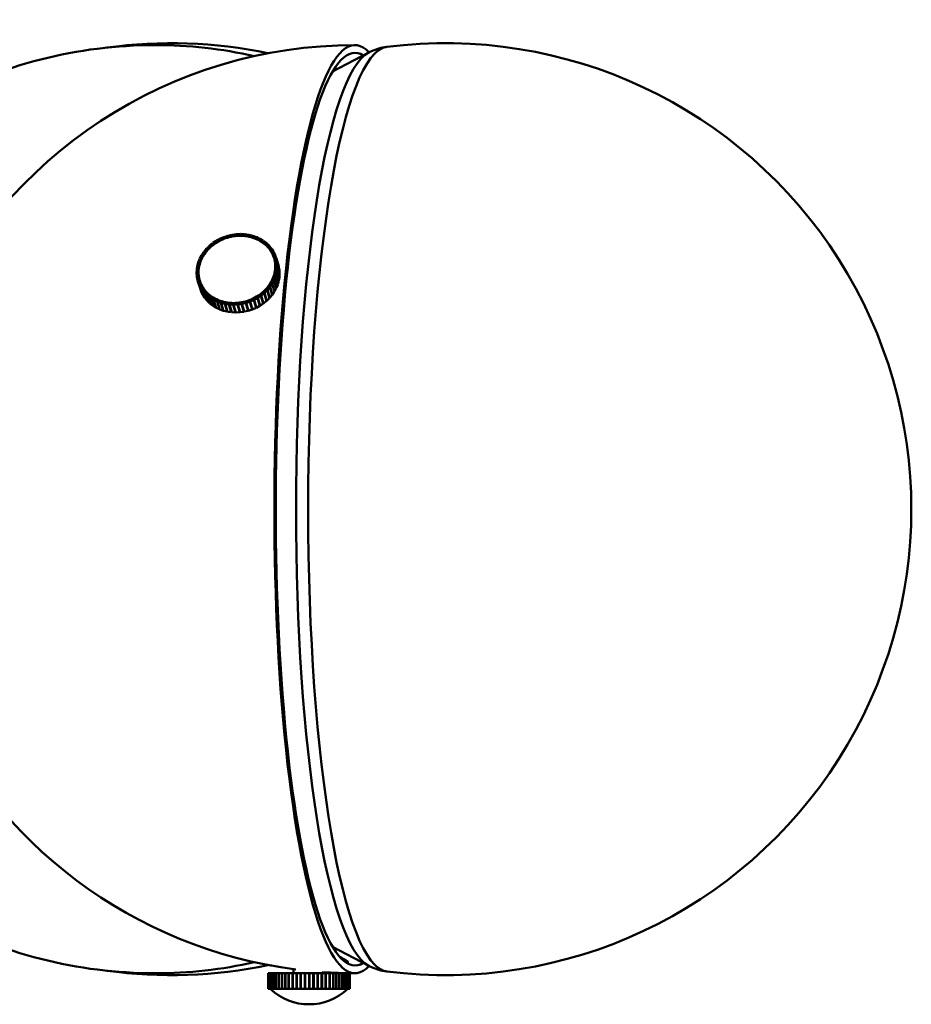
# Model space of a CAD drawing. Header units: millimetres. Extents: x 368 to 2623, y 481 to 1710.
# Tile 16 of 23: x 2508 to 2623, y 1044 to 1171. Entities that reach past the tile are written whole.
import ezdxf

# ---------------------------------------------------------------- set-up
doc = ezdxf.new("R2010")
doc.units = ezdxf.units.MM
doc.header["$LTSCALE"] = 11
doc.layers.add('Widoczne (ISO)', color=7, linetype='Continuous', lineweight=50)
doc.layers.add('Widoczne wąskie (ISO)', color=7, linetype='Continuous', lineweight=50)

msp = doc.modelspace()

# ---------------------------------------------------------------- linework, layer by layer
at = {"layer": 'Widoczne (ISO)'}
for p, q in [((2548.77, 1163.9), (2553.36, 1166.33)), ((2533.8, 1142.14), (2534.23, 1142.38)), ((2534.35, 1142.2), (2534.23, 1142.38)), ((2534.28, 1142.4), (2534.74, 1142.6)), ((2534.37, 1142.21), (2534.28, 1142.4)), ((2534.33, 1142.22), (2534.28, 1142.4)), ((2534.37, 1142.21), (2534.6, 1142.31)), ((2534.37, 1142.2), (2534.37, 1142.21)), ((2534.6, 1142.31), (2534.83, 1142.4)), ((2534.83, 1142.4), (2534.74, 1142.6)), ((2534.79, 1142.61), (2535.26, 1142.77)), ((2534.85, 1142.41), (2534.79, 1142.61)), ((2534.85, 1142.4), (2534.79, 1142.61)), ((2534.83, 1142.4), (2534.83, 1142.4)), ((2534.85, 1142.41), (2535.09, 1142.49)), ((2534.85, 1142.41), (2534.85, 1142.41)), ((2535.09, 1142.49), (2535.33, 1142.57)), ((2535.33, 1142.57), (2535.26, 1142.77)), ((2535.31, 1142.78), (2535.8, 1142.89)), ((2535.35, 1142.57), (2535.31, 1142.78)), ((2535.33, 1142.57), (2535.33, 1142.56)), ((2535.35, 1142.57), (2535.6, 1142.63)), ((2535.35, 1142.57), (2535.35, 1142.57)), ((2535.6, 1142.63), (2535.84, 1142.68)), ((2535.8, 1142.89), (2535.86, 1142.68)), ((2535.84, 1142.68), (2535.8, 1142.89)), ((2535.84, 1142.68), (2535.84, 1142.68)), ((2535.85, 1142.9), (2536.34, 1142.97)), ((2535.86, 1142.69), (2535.85, 1142.9)), ((2535.86, 1142.69), (2536.11, 1142.72)), ((2535.86, 1142.68), (2535.86, 1142.69)), ((2536.11, 1142.72), (2536.36, 1142.76)), ((2536.34, 1142.97), (2536.38, 1142.83)), ((2536.36, 1142.76), (2536.34, 1142.97)), ((2536.36, 1142.76), (2536.36, 1142.75)), ((2536.38, 1142.76), (2536.39, 1142.97)), ((2536.38, 1142.76), (2536.63, 1142.77)), ((2536.38, 1142.75), (2536.38, 1142.76)), ((2536.39, 1142.97), (2536.88, 1143)), ((2536.63, 1142.77), (2536.87, 1142.78)), ((2536.87, 1142.78), (2536.88, 1143)), ((2536.87, 1142.78), (2536.87, 1142.77)), ((2536.88, 1143), (2536.91, 1142.89)), ((2536.9, 1142.78), (2536.93, 1143)), ((2536.9, 1142.78), (2537.14, 1142.77)), ((2536.9, 1142.77), (2536.9, 1142.78)), ((2536.93, 1143), (2537.42, 1142.97)), ((2537.14, 1142.77), (2537.39, 1142.76)), ((2537.39, 1142.76), (2537.42, 1142.97)), ((2537.39, 1142.76), (2537.39, 1142.75)), ((2537.41, 1142.75), (2537.47, 1142.97)), ((2537.41, 1142.75), (2537.65, 1142.72)), ((2537.41, 1142.75), (2537.41, 1142.75)), ((2537.42, 1142.97), (2537.45, 1142.89)), ((2537.47, 1142.97), (2537.95, 1142.9)), ((2537.65, 1142.72), (2537.89, 1142.69)), ((2537.89, 1142.69), (2537.95, 1142.9)), ((2537.89, 1142.69), (2537.89, 1142.68)), ((2537.91, 1142.68), (2538, 1142.89)), ((2537.91, 1142.68), (2538.14, 1142.63)), ((2537.91, 1142.68), (2537.91, 1142.68)), ((2537.95, 1142.9), (2537.97, 1142.83)), ((2538, 1142.89), (2538.46, 1142.78)), ((2538.14, 1142.63), (2538.38, 1142.57)), ((2538.38, 1142.57), (2538.46, 1142.78)), ((2538.38, 1142.57), (2538.38, 1142.56)), ((2538.4, 1142.56), (2538.51, 1142.77)), ((2538.4, 1142.56), (2538.62, 1142.49)), ((2538.4, 1142.56), (2538.4, 1142.56)), ((2538.46, 1142.78), (2538.48, 1142.72)), ((2538.51, 1142.77), (2538.95, 1142.61)), ((2538.62, 1142.49), (2538.84, 1142.41)), ((2538.84, 1142.41), (2538.95, 1142.61)), ((2538.84, 1142.41), (2538.84, 1142.4)), ((2538.86, 1142.4), (2538.99, 1142.59)), ((2538.86, 1142.4), (2539.07, 1142.3)), ((2538.86, 1142.39), (2538.86, 1142.4)), ((2538.95, 1142.61), (2538.97, 1142.55)), ((2538.99, 1142.59), (2539.41, 1142.39)), ((2539.07, 1142.3), (2539.28, 1142.2)), ((2539.28, 1142.2), (2539.41, 1142.39)), ((2539.3, 1142.19), (2539.45, 1142.37)), ((2539.41, 1142.39), (2539.43, 1142.34)), ((2539.45, 1142.37), (2539.84, 1142.14)), ((2532.21, 1140.74), (2532.51, 1141.11)), ((2532.71, 1140.99), (2532.51, 1141.11)), ((2532.55, 1141.14), (2532.89, 1141.48)), ((2532.72, 1141.01), (2532.55, 1141.14)), ((2532.57, 1141.07), (2532.55, 1141.14)), ((2532.55, 1140.81), (2532.71, 1140.99)), ((2532.71, 1140.99), (2532.71, 1140.98)), ((2532.72, 1141.01), (2532.9, 1141.17)), ((2532.72, 1141), (2532.72, 1141.01)), ((2533.07, 1141.34), (2532.89, 1141.48)), ((2532.9, 1141.17), (2533.07, 1141.34)), ((2532.93, 1141.51), (2533.31, 1141.82)), ((2533.08, 1141.36), (2532.93, 1141.51)), ((2532.95, 1141.43), (2532.93, 1141.51)), ((2533.07, 1141.34), (2533.07, 1141.34)), ((2533.08, 1141.36), (2533.27, 1141.51)), ((2533.09, 1141.35), (2533.08, 1141.36)), ((2533.27, 1141.51), (2533.46, 1141.66)), ((2533.46, 1141.66), (2533.31, 1141.82)), ((2533.34, 1141.85), (2533.76, 1142.12)), ((2533.48, 1141.68), (2533.34, 1141.85)), ((2533.37, 1141.75), (2533.34, 1141.85)), ((2533.46, 1141.66), (2533.47, 1141.66)), ((2533.48, 1141.68), (2533.69, 1141.81)), ((2533.48, 1141.67), (2533.48, 1141.68)), ((2533.69, 1141.81), (2533.89, 1141.95)), ((2533.89, 1141.95), (2533.76, 1142.12)), ((2533.91, 1141.96), (2533.8, 1142.14)), ((2533.83, 1142.02), (2533.8, 1142.14)), ((2533.89, 1141.95), (2533.89, 1141.94)), ((2533.91, 1141.96), (2534.13, 1142.08)), ((2533.92, 1141.96), (2533.91, 1141.96)), ((2534.13, 1142.08), (2534.35, 1142.2)), ((2534.35, 1142.2), (2534.35, 1142.19)), ((2539.28, 1142.2), (2539.28, 1142.19)), ((2539.3, 1142.19), (2539.49, 1142.07)), ((2539.3, 1142.18), (2539.3, 1142.19)), ((2539.49, 1142.07), (2539.69, 1141.96)), ((2539.69, 1141.96), (2539.84, 1142.14)), ((2539.69, 1141.96), (2539.69, 1141.95)), ((2539.71, 1141.94), (2539.88, 1142.11)), ((2539.71, 1141.94), (2539.88, 1141.81)), ((2539.71, 1141.93), (2539.71, 1141.94)), ((2539.84, 1142.14), (2539.86, 1142.09)), ((2539.88, 1142.11), (2540.23, 1141.84)), ((2539.88, 1141.81), (2540.06, 1141.67)), ((2540.06, 1141.67), (2540.23, 1141.84)), ((2540.06, 1141.67), (2540.07, 1141.66)), ((2540.08, 1141.66), (2540.27, 1141.81)), ((2540.08, 1141.66), (2540.24, 1141.5)), ((2540.08, 1141.65), (2540.08, 1141.66)), ((2540.23, 1141.84), (2540.25, 1141.79)), ((2540.24, 1141.5), (2540.4, 1141.35)), ((2540.27, 1141.81), (2540.59, 1141.5)), ((2540.4, 1141.35), (2540.59, 1141.5)), ((2540.4, 1141.35), (2540.4, 1141.34)), ((2540.41, 1141.33), (2540.61, 1141.47)), ((2540.41, 1141.33), (2540.55, 1141.17)), ((2540.41, 1141.32), (2540.41, 1141.33)), ((2540.55, 1141.17), (2540.69, 1141)), ((2540.59, 1141.5), (2540.6, 1141.46)), ((2540.61, 1141.47), (2540.89, 1141.13)), ((2540.69, 1141), (2540.89, 1141.13)), ((2540.69, 1141), (2540.69, 1140.98)), ((2540.7, 1140.98), (2540.92, 1141.1)), ((2540.7, 1140.98), (2540.81, 1140.8)), ((2540.7, 1140.96), (2540.7, 1140.98)), ((2540.89, 1141.13), (2540.9, 1141.09)), ((2540.92, 1141.1), (2541.15, 1140.73)), ((2531.49, 1139.42), (2531.66, 1139.84)), ((2531.89, 1139.78), (2531.66, 1139.84)), ((2531.67, 1139.88), (2531.89, 1140.28)), ((2531.9, 1139.8), (2531.67, 1139.88)), ((2531.69, 1139.83), (2531.67, 1139.88)), ((2531.8, 1139.57), (2531.89, 1139.78)), ((2532.11, 1140.2), (2531.89, 1140.28)), ((2531.89, 1139.78), (2531.89, 1139.77)), ((2531.9, 1139.8), (2532.01, 1140)), ((2531.9, 1139.79), (2531.9, 1139.8)), ((2531.92, 1140.32), (2532.18, 1140.71)), ((2532.13, 1140.22), (2531.92, 1140.32)), ((2531.93, 1140.27), (2531.92, 1140.32)), ((2532.01, 1140), (2532.11, 1140.2)), ((2532.11, 1140.2), (2532.12, 1140.2)), ((2532.13, 1140.22), (2532.26, 1140.42)), ((2532.13, 1140.22), (2532.13, 1140.22)), ((2532.39, 1140.61), (2532.18, 1140.71)), ((2532.4, 1140.63), (2532.21, 1140.74)), ((2532.23, 1140.68), (2532.21, 1140.74)), ((2532.26, 1140.42), (2532.39, 1140.61)), ((2532.39, 1140.61), (2532.39, 1140.6)), ((2532.4, 1140.63), (2532.55, 1140.81)), ((2532.4, 1140.62), (2532.4, 1140.63)), ((2540.81, 1140.8), (2540.93, 1140.62)), ((2540.93, 1140.62), (2541.15, 1140.73)), ((2540.93, 1140.62), (2540.94, 1140.59)), ((2540.94, 1140.6), (2541.17, 1140.7)), ((2540.94, 1140.6), (2541.03, 1140.41)), ((2540.95, 1140.57), (2540.94, 1140.6)), ((2541.03, 1140.41), (2541.12, 1140.21)), ((2541.12, 1140.21), (2541.35, 1140.31)), ((2541.12, 1140.21), (2541.14, 1140.14)), ((2541.13, 1140.19), (2541.37, 1140.27)), ((2541.13, 1140.19), (2541.2, 1139.99)), ((2541.15, 1140.12), (2541.13, 1140.19)), ((2541.15, 1140.73), (2541.16, 1140.69)), ((2541.17, 1140.7), (2541.35, 1140.31)), ((2541.2, 1139.99), (2541.27, 1139.79)), ((2541.23, 1139.88), (2541.28, 1139.72)), ((2541.27, 1139.79), (2541.5, 1139.87)), ((2541.27, 1139.77), (2541.52, 1139.83)), ((2541.27, 1139.79), (2541.27, 1139.77)), ((2541.27, 1139.77), (2541.31, 1139.56)), ((2541.35, 1140.31), (2541.36, 1140.27)), ((2541.37, 1140.27), (2541.5, 1139.87)), ((2541.5, 1139.87), (2541.8, 1138.87)), ((2541.82, 1138.83), (2541.52, 1139.83)), ((2541.52, 1139.83), (2541.6, 1139.41)), ((2531.25, 1138), (2531.27, 1138.43)), ((2531.27, 1138.47), (2531.34, 1138.9)), ((2531.52, 1138.46), (2531.27, 1138.47)), ((2531.28, 1138.43), (2531.27, 1138.47)), ((2531.51, 1138.44), (2531.27, 1138.43)), ((2531.59, 1138.89), (2531.34, 1138.9)), ((2531.35, 1138.95), (2531.47, 1139.38)), ((2531.59, 1138.91), (2531.35, 1138.95)), ((2531.36, 1138.9), (2531.35, 1138.95)), ((2531.71, 1139.34), (2531.47, 1139.38)), ((2531.72, 1139.36), (2531.49, 1139.42)), ((2531.5, 1139.37), (2531.49, 1139.42)), ((2531.5, 1138.22), (2531.51, 1138.44)), ((2531.51, 1138.44), (2531.52, 1138.42)), ((2531.52, 1138.46), (2531.55, 1138.68)), ((2531.52, 1138.45), (2531.52, 1138.46)), ((2531.55, 1138.68), (2531.59, 1138.89)), ((2531.59, 1138.91), (2531.65, 1139.13)), ((2531.59, 1138.9), (2531.59, 1138.91)), ((2531.59, 1138.89), (2531.59, 1138.88)), ((2531.65, 1139.13), (2531.71, 1139.34)), ((2531.71, 1139.34), (2531.71, 1139.33)), ((2531.72, 1139.36), (2531.8, 1139.57)), ((2531.72, 1139.35), (2531.72, 1139.36)), ((2541.31, 1139.56), (2541.36, 1139.35)), ((2541.37, 1138.43), (2541.34, 1138.21)), ((2541.36, 1139.35), (2541.6, 1139.41)), ((2541.36, 1139.33), (2541.61, 1139.36)), ((2541.36, 1139.35), (2541.36, 1139.33)), ((2541.36, 1139.33), (2541.38, 1139.12)), ((2541.37, 1138.43), (2541.62, 1138.42)), ((2541.38, 1139.12), (2541.39, 1138.9)), ((2541.39, 1138.88), (2541.38, 1138.67)), ((2541.38, 1138.67), (2541.38, 1138.45)), ((2541.38, 1138.45), (2541.62, 1138.46)), ((2541.38, 1138.45), (2541.38, 1138.43)), ((2541.39, 1138.9), (2541.64, 1138.94)), ((2541.39, 1138.9), (2541.4, 1138.88)), ((2541.39, 1138.88), (2541.64, 1138.89)), ((2541.62, 1138.42), (2541.55, 1137.99)), ((2541.6, 1139.41), (2541.9, 1138.41)), ((2541.91, 1138.36), (2541.61, 1139.36)), ((2541.61, 1139.36), (2541.64, 1138.94)), ((2541.64, 1138.89), (2541.62, 1138.46)), ((2541.62, 1138.46), (2541.92, 1137.46)), ((2541.92, 1137.42), (2541.62, 1138.42)), ((2541.64, 1138.94), (2541.94, 1137.94)), ((2541.94, 1137.89), (2541.64, 1138.89)), ((2541.8, 1138.87), (2541.8, 1138.87)), ((2541.9, 1138.41), (2541.82, 1138.83)), ((2541.89, 1138.41), (2541.9, 1138.41)), ((2531.5, 1138.01), (2531.25, 1138)), ((2531.26, 1137.95), (2531.25, 1138)), ((2531.5, 1137.99), (2531.25, 1137.95)), ((2531.28, 1137.53), (2531.25, 1137.95)), ((2531.53, 1137.56), (2531.28, 1137.53)), ((2531.3, 1137.48), (2531.28, 1137.53)), ((2531.53, 1137.54), (2531.29, 1137.48)), ((2531.37, 1137.06), (2531.29, 1137.48)), ((2531.5, 1138.01), (2531.5, 1138.22)), ((2531.5, 1137.99), (2531.5, 1138.01)), ((2531.5, 1137.99), (2531.5, 1137.96)), ((2531.51, 1137.77), (2531.5, 1137.99)), ((2531.53, 1137.56), (2531.51, 1137.77)), ((2531.54, 1137.52), (2531.53, 1137.56)), ((2531.53, 1137.54), (2531.54, 1137.5)), ((2531.57, 1137.33), (2531.53, 1137.54)), ((2531.62, 1137.12), (2531.57, 1137.33)), ((2541.09, 1137.32), (2541, 1137.11)), ((2541.17, 1137.53), (2541.09, 1137.32)), ((2541.17, 1137.53), (2541.4, 1137.47)), ((2541.24, 1137.76), (2541.18, 1137.55)), ((2541.18, 1137.55), (2541.19, 1137.52)), ((2541.18, 1137.55), (2541.42, 1137.51)), ((2541.4, 1137.47), (2541.23, 1137.05)), ((2541.3, 1137.98), (2541.24, 1137.76)), ((2541.34, 1138.21), (2541.3, 1138)), ((2541.3, 1138), (2541.31, 1137.97)), ((2541.3, 1138), (2541.55, 1137.99)), ((2541.3, 1137.98), (2541.54, 1137.94)), ((2541.7, 1136.47), (2541.4, 1137.47)), ((2541.54, 1137.94), (2541.42, 1137.51)), ((2541.42, 1137.51), (2541.72, 1136.51)), ((2541.84, 1136.94), (2541.54, 1137.94)), ((2541.55, 1137.99), (2541.85, 1136.99)), ((2541.85, 1136.99), (2541.92, 1137.42)), ((2541.94, 1137.94), (2541.91, 1138.36)), ((2541.91, 1137.46), (2541.92, 1137.46)), ((2541.92, 1137.46), (2541.94, 1137.89)), ((2541.93, 1137.94), (2541.94, 1137.94)), ((2531.62, 1137.12), (2531.37, 1137.06)), ((2531.39, 1137.02), (2531.37, 1137.06)), ((2531.62, 1137.1), (2531.38, 1137.02)), ((2531.38, 1137.02), (2531.69, 1136.02)), ((2531.52, 1136.62), (2531.38, 1137.02)), ((2531.76, 1136.7), (2531.52, 1136.62)), ((2531.82, 1135.62), (2531.52, 1136.62)), ((2531.77, 1136.68), (2531.54, 1136.58)), ((2531.54, 1136.58), (2531.84, 1135.58)), ((2531.72, 1136.19), (2531.54, 1136.58)), ((2531.63, 1137.08), (2531.62, 1137.12)), ((2531.69, 1136.9), (2531.62, 1137.1)), ((2531.66, 1137), (2531.67, 1136.95)), ((2531.76, 1136.7), (2531.69, 1136.9)), ((2531.69, 1136.02), (2531.82, 1135.62)), ((2531.95, 1136.29), (2531.72, 1136.19)), ((2532.02, 1135.19), (2531.72, 1136.19)), ((2531.96, 1136.27), (2531.74, 1136.15)), ((2531.74, 1136.15), (2532.04, 1135.15)), ((2531.97, 1135.79), (2531.74, 1136.15)), ((2531.76, 1136.68), (2531.76, 1136.7)), ((2531.86, 1136.48), (2531.77, 1136.68)), ((2531.95, 1136.29), (2531.86, 1136.48)), ((2531.96, 1136.27), (2531.95, 1136.29)), ((2532.08, 1136.09), (2531.96, 1136.27)), ((2532.19, 1135.91), (2531.97, 1135.79)), ((2532.2, 1135.89), (2532, 1135.76)), ((2532.19, 1135.91), (2532.08, 1136.09)), ((2532.2, 1135.89), (2532.19, 1135.91)), ((2532.34, 1135.72), (2532.2, 1135.89)), ((2540.17, 1135.88), (2539.99, 1135.72)), ((2540.17, 1135.88), (2540.34, 1135.75)), ((2540.33, 1136.08), (2540.18, 1135.9)), ((2540.18, 1135.9), (2540.19, 1135.86)), ((2540.18, 1135.9), (2540.38, 1135.78)), ((2540.49, 1136.26), (2540.33, 1136.08)), ((2540.68, 1136.15), (2540.38, 1135.78)), ((2540.49, 1136.26), (2540.68, 1136.15)), ((2540.63, 1136.47), (2540.5, 1136.28)), ((2540.5, 1136.28), (2540.51, 1136.25)), ((2540.5, 1136.28), (2540.71, 1136.18)), ((2540.76, 1136.67), (2540.63, 1136.47)), ((2540.98, 1135.15), (2540.68, 1136.15)), ((2540.97, 1136.57), (2540.71, 1136.18)), ((2540.71, 1136.18), (2541.01, 1135.18)), ((2540.76, 1136.67), (2540.97, 1136.57)), ((2540.88, 1136.89), (2540.77, 1136.69)), ((2540.77, 1136.69), (2540.78, 1136.66)), ((2540.77, 1136.69), (2541, 1136.61)), ((2540.99, 1137.09), (2540.88, 1136.89)), ((2541.27, 1135.57), (2540.97, 1136.57)), ((2540.99, 1137.09), (2541.21, 1137.01)), ((2541, 1137.11), (2541.01, 1137.08)), ((2541, 1137.11), (2541.23, 1137.05)), ((2541.21, 1137.01), (2541, 1136.61)), ((2541, 1136.61), (2541.3, 1135.61)), ((2541.51, 1136.01), (2541.21, 1137.01)), ((2541.23, 1137.05), (2541.53, 1136.05)), ((2541.3, 1135.61), (2541.51, 1136.01)), ((2541.5, 1136.06), (2541.53, 1136.05)), ((2541.53, 1136.05), (2541.7, 1136.47)), ((2541.69, 1136.52), (2541.72, 1136.51)), ((2541.72, 1136.51), (2541.84, 1136.94)), ((2541.83, 1136.99), (2541.85, 1136.99)), ((2531.82, 1135.62), (2531.82, 1135.62)), ((2531.84, 1135.58), (2532.02, 1135.19)), ((2532.27, 1134.79), (2531.97, 1135.79)), ((2532, 1135.76), (2532.3, 1134.76)), ((2532.27, 1135.42), (2532, 1135.76)), ((2532.03, 1135.2), (2532.02, 1135.19)), ((2532.04, 1135.15), (2532.27, 1134.79)), ((2532.48, 1135.56), (2532.27, 1135.42)), ((2532.57, 1134.42), (2532.27, 1135.42)), ((2532.29, 1134.8), (2532.27, 1134.79)), ((2532.49, 1135.54), (2532.3, 1135.39)), ((2532.3, 1135.39), (2532.6, 1134.39)), ((2532.62, 1135.08), (2532.3, 1135.39)), ((2532.3, 1134.76), (2532.57, 1134.42)), ((2532.48, 1135.56), (2532.34, 1135.72)), ((2532.49, 1135.53), (2532.48, 1135.56)), ((2532.65, 1135.39), (2532.49, 1135.54)), ((2532.81, 1135.23), (2532.62, 1135.08)), ((2532.92, 1134.08), (2532.62, 1135.08)), ((2532.81, 1135.23), (2532.65, 1135.39)), ((2532.83, 1135.22), (2532.65, 1135.05)), ((2532.65, 1135.05), (2532.96, 1134.05)), ((2533.01, 1134.78), (2532.65, 1135.05)), ((2532.82, 1135.21), (2532.81, 1135.23)), ((2533, 1135.08), (2532.83, 1135.22)), ((2533.18, 1134.95), (2533, 1135.08)), ((2533.18, 1134.95), (2533.01, 1134.78)), ((2533.31, 1133.78), (2533.01, 1134.78)), ((2533.2, 1134.93), (2533.05, 1134.75)), ((2533.05, 1134.75), (2533.35, 1133.75)), ((2533.44, 1134.52), (2533.05, 1134.75)), ((2533.19, 1134.92), (2533.18, 1134.95)), ((2533.39, 1134.82), (2533.2, 1134.93)), ((2533.59, 1134.7), (2533.39, 1134.82)), ((2533.59, 1134.7), (2533.44, 1134.52)), ((2533.61, 1134.69), (2533.48, 1134.49)), ((2533.6, 1134.67), (2533.59, 1134.7)), ((2533.82, 1134.59), (2533.61, 1134.69)), ((2538.52, 1134.68), (2538.29, 1134.58)), ((2538.52, 1134.68), (2538.61, 1134.49)), ((2538.76, 1134.81), (2538.54, 1134.69)), ((2538.54, 1134.69), (2538.58, 1134.54)), ((2538.54, 1134.69), (2538.65, 1134.51)), ((2539.09, 1134.75), (2538.65, 1134.51)), ((2538.98, 1134.93), (2538.76, 1134.81)), ((2538.98, 1134.93), (2539.09, 1134.75)), ((2539.2, 1135.08), (2539, 1134.94)), ((2539, 1134.94), (2539.02, 1134.86)), ((2539, 1134.94), (2539.13, 1134.77)), ((2539.39, 1133.75), (2539.09, 1134.75)), ((2539.54, 1135.04), (2539.13, 1134.77)), ((2539.13, 1134.77), (2539.43, 1133.77)), ((2539.41, 1135.21), (2539.2, 1135.08)), ((2539.41, 1135.21), (2539.54, 1135.04)), ((2539.61, 1135.38), (2539.43, 1135.23)), ((2539.43, 1135.23), (2539.44, 1135.17)), ((2539.43, 1135.23), (2539.58, 1135.07)), ((2539.84, 1134.04), (2539.54, 1135.04)), ((2539.96, 1135.38), (2539.58, 1135.07)), ((2539.58, 1135.07), (2539.88, 1134.07)), ((2539.8, 1135.53), (2539.61, 1135.38)), ((2539.8, 1135.53), (2539.96, 1135.38)), ((2539.99, 1135.72), (2539.82, 1135.55)), ((2539.82, 1135.55), (2539.84, 1135.5)), ((2539.82, 1135.55), (2540, 1135.41)), ((2540.26, 1134.38), (2539.96, 1135.38)), ((2540.34, 1135.75), (2540, 1135.41)), ((2540, 1135.41), (2540.3, 1134.41)), ((2540.3, 1134.41), (2540.64, 1134.75)), ((2540.64, 1134.75), (2540.34, 1135.75)), ((2540.38, 1135.78), (2540.68, 1134.78)), ((2540.62, 1134.81), (2540.68, 1134.78)), ((2540.68, 1134.78), (2540.98, 1135.15)), ((2540.96, 1135.2), (2541.01, 1135.18)), ((2541.01, 1135.18), (2541.27, 1135.57)), ((2541.26, 1135.62), (2541.3, 1135.61)), ((2532.59, 1134.43), (2532.57, 1134.42)), ((2532.6, 1134.39), (2532.92, 1134.08)), ((2532.94, 1134.1), (2532.92, 1134.08)), ((2532.96, 1134.05), (2533.31, 1133.78)), ((2533.33, 1133.8), (2533.31, 1133.78)), ((2533.35, 1133.75), (2533.74, 1133.52)), ((2533.74, 1133.52), (2533.44, 1134.52)), ((2533.48, 1134.49), (2533.78, 1133.49)), ((2533.9, 1134.3), (2533.48, 1134.49)), ((2533.76, 1133.55), (2533.74, 1133.52)), ((2533.78, 1133.49), (2534.2, 1133.3)), ((2534.03, 1134.49), (2533.82, 1134.59)), ((2534.03, 1134.49), (2533.9, 1134.3)), ((2534.2, 1133.3), (2533.9, 1134.3)), ((2534.05, 1134.48), (2533.94, 1134.28)), ((2533.94, 1134.28), (2534.24, 1133.28)), ((2534.38, 1134.12), (2533.94, 1134.28)), ((2534.04, 1134.46), (2534.03, 1134.49)), ((2534.27, 1134.4), (2534.05, 1134.48)), ((2534.22, 1133.34), (2534.2, 1133.3)), ((2534.49, 1134.33), (2534.27, 1134.4)), ((2534.49, 1134.33), (2534.38, 1134.12)), ((2534.68, 1133.12), (2534.38, 1134.12)), ((2534.51, 1134.32), (2534.43, 1134.11)), ((2534.43, 1134.11), (2534.73, 1133.11)), ((2534.89, 1134), (2534.43, 1134.11)), ((2534.5, 1134.29), (2534.49, 1134.33)), ((2534.75, 1134.26), (2534.51, 1134.32)), ((2534.98, 1134.21), (2534.75, 1134.26)), ((2534.98, 1134.21), (2534.89, 1134)), ((2535.19, 1133), (2534.89, 1134)), ((2535, 1134.2), (2534.94, 1133.99)), ((2534.94, 1133.99), (2535.24, 1132.99)), ((2535.42, 1133.92), (2534.94, 1133.99)), ((2534.99, 1134.17), (2534.98, 1134.21)), ((2535.24, 1134.17), (2535, 1134.2)), ((2535.48, 1134.13), (2535.24, 1134.17)), ((2535.48, 1134.13), (2535.42, 1133.92)), ((2535.72, 1132.92), (2535.42, 1133.92)), ((2535.5, 1134.13), (2535.47, 1133.92)), ((2535.47, 1133.92), (2535.77, 1132.92)), ((2535.96, 1133.89), (2535.47, 1133.92)), ((2535.49, 1134.08), (2535.48, 1134.13)), ((2535.75, 1134.12), (2535.5, 1134.13)), ((2535.99, 1134.11), (2535.75, 1134.12)), ((2535.99, 1134.11), (2535.96, 1133.89)), ((2536.26, 1132.89), (2535.96, 1133.89)), ((2536.01, 1134.04), (2535.99, 1134.11)), ((2536.02, 1134.11), (2536.01, 1133.89)), ((2536.5, 1133.92), (2536.01, 1133.89)), ((2536.01, 1133.89), (2536.31, 1132.89)), ((2536.26, 1134.12), (2536.02, 1134.11)), ((2536.51, 1134.13), (2536.26, 1134.12)), ((2536.51, 1134.13), (2536.5, 1133.92)), ((2536.8, 1132.92), (2536.5, 1133.92)), ((2536.54, 1134.02), (2536.51, 1134.13)), ((2536.78, 1134.17), (2536.53, 1134.13)), ((2536.53, 1134.13), (2536.55, 1133.92)), ((2537.04, 1133.99), (2536.55, 1133.92)), ((2536.55, 1133.92), (2536.85, 1132.92)), ((2537.03, 1134.2), (2536.78, 1134.17)), ((2537.33, 1133.2), (2537.03, 1134.2)), ((2537.03, 1134.2), (2537.04, 1133.99)), ((2537.34, 1132.99), (2537.04, 1133.99)), ((2537.29, 1134.26), (2537.05, 1134.21)), ((2537.05, 1134.21), (2537.09, 1134)), ((2537.58, 1134.11), (2537.09, 1134)), ((2537.09, 1134), (2537.39, 1133)), ((2537.54, 1134.32), (2537.29, 1134.26)), ((2537.84, 1133.32), (2537.54, 1134.32)), ((2537.54, 1134.32), (2537.58, 1134.11)), ((2537.8, 1134.4), (2537.56, 1134.32)), ((2537.56, 1134.32), (2537.86, 1133.32)), ((2537.56, 1134.32), (2537.63, 1134.12)), ((2537.88, 1133.11), (2537.58, 1134.11)), ((2538.1, 1134.28), (2537.63, 1134.12)), ((2537.63, 1134.12), (2537.93, 1133.12)), ((2538.04, 1134.48), (2537.8, 1134.4)), ((2538.04, 1134.48), (2538.1, 1134.28)), ((2538.29, 1134.58), (2538.06, 1134.49)), ((2538.06, 1134.49), (2538.36, 1133.49)), ((2538.06, 1134.49), (2538.15, 1134.29)), ((2538.4, 1133.28), (2538.1, 1134.28)), ((2538.61, 1134.49), (2538.15, 1134.29)), ((2538.15, 1134.29), (2538.45, 1133.29)), ((2538.36, 1133.49), (2538.45, 1133.29)), ((2538.45, 1133.29), (2538.91, 1133.49)), ((2538.91, 1133.49), (2538.61, 1134.49)), ((2538.65, 1134.51), (2538.95, 1133.51)), ((2538.86, 1133.66), (2538.95, 1133.51)), ((2538.95, 1133.51), (2539.39, 1133.75)), ((2539.35, 1133.87), (2539.43, 1133.77)), ((2539.43, 1133.77), (2539.84, 1134.04)), ((2539.82, 1134.14), (2539.88, 1134.07)), ((2539.88, 1134.07), (2540.26, 1134.38)), ((2540.24, 1134.46), (2540.3, 1134.41)), ((2534.24, 1133.28), (2534.68, 1133.12)), ((2534.71, 1133.17), (2534.68, 1133.12)), ((2534.73, 1133.11), (2535.19, 1133)), ((2535.22, 1133.06), (2535.19, 1133)), ((2535.24, 1132.99), (2535.72, 1132.92)), ((2535.74, 1133), (2535.72, 1132.92)), ((2535.77, 1132.92), (2536.26, 1132.89)), ((2536.28, 1133), (2536.26, 1132.89)), ((2536.31, 1132.89), (2536.8, 1132.92)), ((2536.81, 1133.06), (2536.8, 1132.92)), ((2536.85, 1132.92), (2537.34, 1132.99)), ((2537.33, 1133.2), (2537.34, 1132.99)), ((2537.39, 1133), (2537.88, 1133.11)), ((2537.84, 1133.32), (2537.88, 1133.11)), ((2537.86, 1133.32), (2537.93, 1133.12)), ((2537.93, 1133.12), (2538.4, 1133.28)), ((2548.77, 1051.24), (2553.36, 1048.81)), ((2540.73, 1048.82), (2540.75, 1048.82)), ((2540.73, 1048.82), (2540.73, 1048.82)), ((2550.31, 1049.32), (2550.73, 1049.32)), ((2550.73, 1049.32), (2550.73, 1049.05)), ((2540.47, 1047.82), (2540.47, 1045.82)), ((2540.5, 1047.82), (2540.47, 1047.82)), ((2540.47, 1047.82), (2540.47, 1047.82)), ((2540.47, 1045.82), (2540.47, 1047.82)), ((2540.51, 1047.82), (2540.5, 1047.82)), ((2540.5, 1045.82), (2540.5, 1047.82)), ((2540.51, 1047.82), (2540.51, 1045.82)), ((2540.59, 1047.82), (2540.51, 1047.82)), ((2540.6, 1047.82), (2540.59, 1047.82)), ((2540.59, 1045.82), (2540.59, 1047.82)), ((2540.6, 1047.82), (2540.6, 1045.82)), ((2540.73, 1047.82), (2540.6, 1047.82)), ((2540.75, 1047.82), (2540.73, 1047.82)), ((2540.73, 1045.82), (2540.73, 1047.82)), ((2540.75, 1047.82), (2540.75, 1045.82)), ((2540.93, 1047.82), (2540.75, 1047.82)), ((2540.95, 1047.82), (2540.93, 1047.82)), ((2540.93, 1045.82), (2540.93, 1047.82)), ((2540.95, 1047.82), (2540.95, 1045.82)), ((2541.18, 1047.82), (2540.95, 1047.82)), ((2541.2, 1047.82), (2541.18, 1047.82)), ((2541.18, 1045.82), (2541.18, 1047.82)), ((2541.2, 1047.82), (2541.2, 1045.82)), ((2541.48, 1047.82), (2541.2, 1047.82)), ((2541.51, 1047.82), (2541.48, 1047.82)), ((2541.48, 1045.82), (2541.48, 1047.82)), ((2541.51, 1047.82), (2541.51, 1045.82)), ((2541.82, 1047.82), (2541.51, 1047.82)), ((2541.86, 1047.82), (2541.82, 1047.82)), ((2541.82, 1045.82), (2541.82, 1047.82)), ((2541.86, 1047.82), (2541.86, 1045.82)), ((2542.21, 1047.82), (2541.86, 1047.82)), ((2542.25, 1047.82), (2542.21, 1047.82)), ((2542.21, 1045.82), (2542.21, 1047.82)), ((2542.25, 1047.82), (2542.25, 1045.82)), ((2542.64, 1047.82), (2542.25, 1047.82)), ((2542.68, 1047.82), (2542.64, 1047.82)), ((2542.64, 1045.82), (2542.64, 1047.82)), ((2542.68, 1047.82), (2542.68, 1045.82)), ((2543.1, 1047.82), (2542.68, 1047.82)), ((2543.14, 1047.82), (2543.1, 1047.82)), ((2543.1, 1045.82), (2543.1, 1047.82)), ((2543.14, 1047.82), (2543.14, 1045.82)), ((2543.59, 1047.82), (2543.14, 1047.82)), ((2543.64, 1047.82), (2543.59, 1047.82)), ((2543.59, 1045.82), (2543.59, 1047.82)), ((2543.64, 1047.82), (2543.64, 1045.82)), ((2544.1, 1047.82), (2543.64, 1047.82)), ((2543.73, 1047.82), (2543.73, 1048.35)), ((2544.15, 1047.82), (2544.1, 1047.82)), ((2544.1, 1045.82), (2544.1, 1047.82)), ((2544.15, 1047.82), (2544.15, 1045.82)), ((2544.63, 1047.82), (2544.15, 1047.82)), ((2544.68, 1047.82), (2544.63, 1047.82)), ((2544.63, 1045.82), (2544.63, 1047.82)), ((2544.68, 1047.82), (2544.68, 1045.82)), ((2545.18, 1047.82), (2544.68, 1047.82)), ((2545.22, 1047.82), (2545.18, 1047.82)), ((2545.18, 1045.82), (2545.18, 1047.82)), ((2545.22, 1045.82), (2545.22, 1047.82)), ((2545.23, 1047.82), (2545.22, 1047.82)), ((2545.23, 1047.82), (2545.23, 1045.82)), ((2545.73, 1047.82), (2545.23, 1047.82)), ((2545.74, 1047.82), (2545.73, 1047.82)), ((2545.73, 1045.82), (2545.73, 1047.82)), ((2545.74, 1045.82), (2545.74, 1047.82)), ((2545.76, 1047.82), (2545.74, 1047.82)), ((2545.76, 1047.82), (2545.76, 1045.82)), ((2545.76, 1047.82), (2545.78, 1047.82)), ((2545.78, 1047.82), (2545.78, 1045.82)), ((2546.28, 1047.82), (2545.78, 1047.82)), ((2546.28, 1045.82), (2546.28, 1047.82)), ((2546.29, 1047.82), (2546.28, 1047.82)), ((2546.29, 1047.82), (2546.29, 1045.82)), ((2546.29, 1047.82), (2546.33, 1047.82)), ((2546.33, 1047.82), (2546.33, 1045.82)), ((2546.82, 1047.82), (2546.33, 1047.82)), ((2546.82, 1047.82), (2546.87, 1047.82)), ((2546.82, 1045.82), (2546.82, 1047.82)), ((2546.87, 1047.82), (2546.87, 1045.82)), ((2547.35, 1047.82), (2546.87, 1047.82)), ((2547.35, 1047.82), (2547.4, 1047.82)), ((2547.35, 1045.82), (2547.35, 1047.82)), ((2547.4, 1047.82), (2547.4, 1045.82)), ((2547.86, 1047.82), (2547.4, 1047.82)), ((2547.73, 1047.82), (2547.73, 1047.95)), ((2547.86, 1047.82), (2547.91, 1047.82)), ((2547.86, 1045.82), (2547.86, 1047.82)), ((2547.91, 1047.82), (2547.91, 1045.82)), ((2548.36, 1047.82), (2547.91, 1047.82)), ((2548.36, 1045.82), (2548.36, 1047.82)), ((2548.36, 1047.82), (2548.4, 1047.82)), ((2548.4, 1047.82), (2548.4, 1045.82)), ((2548.82, 1047.82), (2548.4, 1047.82)), ((2548.82, 1047.82), (2548.86, 1047.82)), ((2548.82, 1045.82), (2548.82, 1047.82)), ((2548.86, 1047.82), (2548.86, 1045.82)), ((2549.24, 1047.82), (2548.86, 1047.82)), ((2549.24, 1047.82), (2549.28, 1047.82)), ((2549.24, 1045.82), (2549.24, 1047.82)), ((2549.28, 1047.82), (2549.28, 1045.82)), ((2549.63, 1047.82), (2549.28, 1047.82)), ((2549.63, 1047.82), (2549.67, 1047.82)), ((2549.63, 1045.82), (2549.63, 1047.82)), ((2549.67, 1047.82), (2549.67, 1045.82)), ((2549.98, 1047.82), (2549.67, 1047.82)), ((2549.98, 1047.82), (2550.01, 1047.82)), ((2549.98, 1045.82), (2549.98, 1047.82)), ((2550.01, 1047.82), (2550.01, 1045.82)), ((2550.28, 1047.82), (2550.01, 1047.82)), ((2550.28, 1047.82), (2550.31, 1047.82)), ((2550.28, 1045.82), (2550.28, 1047.82)), ((2550.31, 1047.82), (2550.31, 1045.82)), ((2550.53, 1047.82), (2550.31, 1047.82)), ((2550.53, 1047.82), (2550.55, 1047.82)), ((2550.53, 1045.82), (2550.53, 1047.82)), ((2550.55, 1047.82), (2550.55, 1045.82)), ((2550.73, 1047.82), (2550.55, 1047.82)), ((2550.73, 1047.82), (2550.74, 1047.82)), ((2550.73, 1045.82), (2550.73, 1047.82)), ((2550.74, 1047.82), (2550.74, 1045.82)), ((2550.87, 1047.82), (2550.74, 1047.82)), ((2550.87, 1047.82), (2550.88, 1047.82)), ((2550.87, 1045.82), (2550.87, 1047.82)), ((2550.88, 1047.82), (2550.88, 1045.82)), ((2550.96, 1047.82), (2550.88, 1047.82)), ((2550.96, 1047.82), (2550.96, 1045.82)), ((2550.96, 1047.82), (2550.96, 1047.82)), ((2550.99, 1047.82), (2550.96, 1047.82)), ((2550.96, 1045.82), (2550.96, 1047.82)), ((2550.99, 1045.82), (2550.99, 1047.82)), ((2540.47, 1045.82), (2540.5, 1045.82)), ((2540.47, 1045.82), (2540.47, 1045.82)), ((2540.51, 1045.82), (2540.5, 1045.82)), ((2540.51, 1045.82), (2540.59, 1045.82)), ((2540.6, 1045.82), (2540.59, 1045.82)), ((2540.6, 1045.82), (2540.73, 1045.82)), ((2540.75, 1045.82), (2540.73, 1045.82)), ((2540.75, 1045.82), (2540.93, 1045.82)), ((2540.95, 1045.82), (2540.93, 1045.82)), ((2540.95, 1045.82), (2541.18, 1045.82)), ((2541.2, 1045.82), (2541.18, 1045.82)), ((2541.2, 1045.82), (2541.48, 1045.82)), ((2541.51, 1045.82), (2541.48, 1045.82)), ((2541.51, 1045.82), (2541.82, 1045.82)), ((2541.86, 1045.82), (2541.82, 1045.82)), ((2541.86, 1045.82), (2542.21, 1045.82)), ((2542.25, 1045.82), (2542.21, 1045.82)), ((2542.25, 1045.82), (2542.64, 1045.82)), ((2542.68, 1045.82), (2542.64, 1045.82)), ((2542.68, 1045.82), (2543.1, 1045.82)), ((2543.14, 1045.82), (2543.1, 1045.82)), ((2543.14, 1045.82), (2543.59, 1045.82)), ((2543.64, 1045.82), (2543.59, 1045.82)), ((2543.64, 1045.82), (2544.1, 1045.82)), ((2544.15, 1045.82), (2544.1, 1045.82)), ((2544.15, 1045.82), (2544.63, 1045.82)), ((2544.68, 1045.82), (2544.63, 1045.82)), ((2544.68, 1045.82), (2545.18, 1045.82)), ((2545.22, 1045.82), (2545.18, 1045.82)), ((2545.23, 1045.82), (2545.22, 1045.82)), ((2545.23, 1045.82), (2545.73, 1045.82)), ((2545.74, 1045.82), (2545.73, 1045.82)), ((2545.76, 1045.82), (2545.74, 1045.82)), ((2545.76, 1045.82), (2545.78, 1045.82)), ((2545.78, 1045.82), (2546.28, 1045.82)), ((2546.29, 1045.82), (2546.28, 1045.82)), ((2546.29, 1045.82), (2546.33, 1045.82)), ((2546.33, 1045.82), (2546.82, 1045.82)), ((2546.82, 1045.82), (2546.87, 1045.82)), ((2546.87, 1045.82), (2547.35, 1045.82)), ((2547.35, 1045.82), (2547.4, 1045.82)), ((2547.4, 1045.82), (2547.86, 1045.82)), ((2547.86, 1045.82), (2547.91, 1045.82)), ((2547.91, 1045.82), (2548.36, 1045.82)), ((2548.36, 1045.82), (2548.4, 1045.82)), ((2548.4, 1045.82), (2548.82, 1045.82)), ((2548.82, 1045.82), (2548.86, 1045.82)), ((2548.86, 1045.82), (2549.24, 1045.82)), ((2549.24, 1045.82), (2549.28, 1045.82)), ((2549.28, 1045.82), (2549.63, 1045.82)), ((2549.63, 1045.82), (2549.67, 1045.82)), ((2549.67, 1045.82), (2549.98, 1045.82)), ((2549.98, 1045.82), (2550.01, 1045.82)), ((2550.01, 1045.82), (2550.28, 1045.82)), ((2550.28, 1045.82), (2550.31, 1045.82)), ((2550.31, 1045.82), (2550.53, 1045.82)), ((2550.53, 1045.82), (2550.55, 1045.82)), ((2550.55, 1045.82), (2550.73, 1045.82)), ((2550.73, 1045.82), (2550.74, 1045.82)), ((2550.74, 1045.82), (2550.87, 1045.82)), ((2550.87, 1045.82), (2550.88, 1045.82)), ((2550.88, 1045.82), (2550.96, 1045.82)), ((2550.96, 1045.82), (2550.96, 1045.82)), ((2550.96, 1045.82), (2550.99, 1045.82))]:
    msp.add_line(p, q, dxfattribs=at)
for centre, radius, start, end in [((2527.98, 1107.57), 60, 78.014, 97.9551), ((2563.29, 1107.57), 60, 262.7654, 97.2346), ((2551.64, 1107.57), 59.75, 90, 156.44), ((2525.93, 1107.57), 59.75, 90, 118.5723), ((2551.64, 1107.57), 59.75, 203.56, 262.6769), ((2525.93, 1107.57), 59.75, 241.4277, 270), ((2545.73, 1041.74), 9.08, 56.6015, 64.2563), ((2527.98, 1107.57), 60, 262.0449, 281.986), ((2551.64, 1107.57), 59.75, 265.9676, 270), ((2545.73, 1051.07), 7.25, 226.3972, 313.6028)]:
    msp.add_arc(centre, radius, start, end, dxfattribs=at)
for centre, major_axis, ratio, start_param, end_param in [((2551.64, 1107.57), (0, 59.75), 0.173648, 6.106287, 9.601676), ((2551.64, 1107.57), (0, -58.75), 0.173648, 3.035789, 6.388989), ((2525.93, 1107.57), (0, 59.75), 0.984808, 6.064634, 6.283185), ((2536.44, 1138.44), (4.79, 1.44), 0.852869, 1.701797, 1.806517), ((2536.44, 1138.44), (4.79, 1.44), 0.852869, 1.597078, 1.701797), ((2536.44, 1138.44), (4.79, 1.44), 0.852869, 1.492358, 1.597078), ((2536.44, 1138.44), (4.79, 1.44), 0.852869, 1.387638, 1.492358), ((2536.44, 1138.44), (4.79, 1.44), 0.852869, 1.282918, 1.387638), ((2536.44, 1138.44), (4.79, 1.44), 0.852869, 1.178199, 1.282918), ((2536.44, 1138.44), (4.79, 1.44), 0.852869, 1.073479, 1.178199), ((2536.44, 1138.44), (4.79, 1.44), 0.852869, 0.968759, 1.073479), ((2536.44, 1138.44), (4.79, 1.44), 0.852869, 0.864039, 0.968759), ((2536.44, 1138.44), (4.79, 1.44), 0.852869, 0.75932, 0.864039), ((2536.44, 1138.44), (4.79, 1.44), 0.852869, 0.6546, 0.75932), ((2536.44, 1138.44), (4.79, 1.44), 0.852869, 2.120676, 2.225396), ((2536.44, 1138.44), (4.79, 1.44), 0.852869, 2.015957, 2.120676), ((2536.44, 1138.44), (4.79, 1.44), 0.852869, 1.911237, 2.015957), ((2536.44, 1138.44), (4.79, 1.44), 0.852869, 1.806517, 1.911237), ((2536.44, 1138.44), (4.79, 1.44), 0.852869, 0.54988, 0.6546), ((2536.44, 1138.44), (4.79, 1.44), 0.852869, 0.44516, 0.54988), ((2536.44, 1138.44), (4.79, 1.44), 0.852869, 0.340441, 0.44516), ((2536.44, 1138.44), (4.79, 1.44), 0.852869, 0.235721, 0.340441), ((2536.44, 1138.44), (4.79, 1.44), 0.852869, 2.434836, 2.539555), ((2536.44, 1138.44), (4.79, 1.44), 0.852869, 2.330116, 2.434836), ((2536.44, 1138.44), (4.79, 1.44), 0.852869, 2.225396, 2.330116), ((2536.44, 1138.44), (4.79, 1.44), 0.852869, 0.131001, 0.235721), ((2536.44, 1138.44), (4.79, 1.44), 0.852869, 0.026281, 0.131001), ((2536.44, 1138.44), (4.79, 1.44), 0.852869, 6.204747, 6.309467), ((2536.44, 1138.44), (-4.79, -1.44), 0.852869, 5.890588, 5.995307), ((2536.44, 1138.44), (-4.79, -1.44), 0.852869, 5.785868, 5.890588), ((2536.44, 1138.44), (4.79, 1.44), 0.852869, 2.539555, 2.644275), ((2536.44, 1138.44), (4.79, 1.44), 0.852869, 6.100027, 6.204747), ((2536.44, 1138.44), (4.79, 1.44), 0.852869, 5.890588, 5.995307), ((2536.44, 1138.44), (4.79, 1.44), 0.852869, 5.995307, 6.100027), ((2536.44, 1138.44), (-4.79, -1.44), 0.852869, 5.995307, 6.100027), ((2536.44, 1138.44), (-4.79, -1.44), 0.852869, 6.100027, 6.204747), ((2536.44, 1138.44), (-4.79, -1.44), 0.852869, 6.204747, 6.309467), ((2536.44, 1138.44), (-4.79, -1.44), 0.852869, 2.434836, 2.539555), ((2536.44, 1138.44), (-4.79, -1.44), 0.852869, 2.539555, 2.644275), ((2536.44, 1138.44), (4.79, 1.44), 0.852869, 5.785868, 5.890588), ((2536.44, 1138.44), (-4.79, -1.44), 0.852869, 0.026281, 0.131001), ((2536.44, 1138.44), (-4.79, -1.44), 0.852869, 0.131001, 0.235721), ((2536.44, 1138.44), (-4.79, -1.44), 0.852869, 0.235721, 0.340441), ((2536.44, 1138.44), (-4.79, -1.44), 0.852869, 2.120676, 2.225396), ((2536.44, 1138.44), (-4.79, -1.44), 0.852869, 2.225396, 2.330116), ((2536.44, 1138.44), (-4.79, -1.44), 0.852869, 2.330116, 2.434836), ((2536.44, 1138.44), (-4.79, -1.44), 0.852869, 0.340441, 0.44516), ((2536.44, 1138.44), (-4.79, -1.44), 0.852869, 0.44516, 0.54988), ((2536.44, 1138.44), (-4.79, -1.44), 0.852869, 0.54988, 0.6546), ((2536.44, 1138.44), (-4.79, -1.44), 0.852869, 0.6546, 0.75932), ((2536.44, 1138.44), (-4.79, -1.44), 0.852869, 1.701797, 1.806517), ((2536.44, 1138.44), (-4.79, -1.44), 0.852869, 1.806517, 1.911237), ((2536.44, 1138.44), (-4.79, -1.44), 0.852869, 1.911237, 2.015957), ((2536.44, 1138.44), (-4.79, -1.44), 0.852869, 2.015957, 2.120676), ((2536.44, 1138.44), (-4.79, -1.44), 0.852869, 0.75932, 0.864039), ((2536.44, 1138.44), (-4.79, -1.44), 0.852869, 0.864039, 0.968759), ((2536.44, 1138.44), (-4.79, -1.44), 0.852869, 0.968759, 1.073479), ((2536.44, 1138.44), (-4.79, -1.44), 0.852869, 1.073479, 1.178199), ((2536.44, 1138.44), (-4.79, -1.44), 0.852869, 1.178199, 1.282918), ((2536.44, 1138.44), (-4.79, -1.44), 0.852869, 1.282918, 1.387638), ((2536.44, 1138.44), (-4.79, -1.44), 0.852869, 1.387638, 1.492358), ((2536.44, 1138.44), (-4.79, -1.44), 0.852869, 1.492358, 1.597078), ((2536.44, 1138.44), (-4.79, -1.44), 0.852869, 1.597078, 1.701797), ((2536.75, 1137.44), (-4.79, -1.44), 0.852869, 1.648449, 1.65194), ((2536.75, 1137.44), (-4.79, -1.44), 0.852869, 1.437429, 1.438287), ((2536.75, 1137.44), (-4.79, -1.44), 0.852869, 1.542281, 1.54709), ((2525.93, 1107.57), (0, -59.75), 0.984808, 0, 0.218552)]:
    msp.add_ellipse(centre, major_axis=major_axis, ratio=ratio, start_param=start_param, end_param=end_param, dxfattribs=at)
for points, knots in [([(2553.36, 1166.33), (2553.49, 1166.4), (2553.64, 1166.47), (2553.93, 1166.61), (2554.08, 1166.67), (2554.39, 1166.78), (2554.55, 1166.83), (2554.88, 1166.93), (2555.04, 1166.97), (2555.38, 1167.04), (2555.56, 1167.07), (2555.73, 1167.09)], [4.62049192, 4.62049192, 4.62049192, 4.62049192, 4.63446336, 4.63446336, 4.6484348, 4.6484348, 4.66240624, 4.66240624, 4.67637768, 4.67637768, 4.69034911, 4.69034911, 4.69034911, 4.69034911]), ([(2555.73, 1048.05), (2555.56, 1048.07), (2555.38, 1048.1), (2555.04, 1048.17), (2554.88, 1048.21), (2554.55, 1048.31), (2554.39, 1048.36), (2554.08, 1048.47), (2553.93, 1048.53), (2553.64, 1048.67), (2553.49, 1048.74), (2553.36, 1048.81)], [1.59283619, 1.59283619, 1.59283619, 1.59283619, 1.60680763, 1.60680763, 1.62077907, 1.62077907, 1.63475051, 1.63475051, 1.64872195, 1.64872195, 1.66269339, 1.66269339, 1.66269339, 1.66269339])]:
    msp.add_open_spline(points, degree=3, knots=knots, dxfattribs=at)
for points in [[(2548.77, 1163.9), (2548.75, 1163.89), (2548.74, 1163.88), (2548.73, 1163.87)], [(2548.73, 1051.27), (2548.74, 1051.26), (2548.75, 1051.25), (2548.77, 1051.24)]]:
    msp.add_open_spline(points, degree=3, dxfattribs=at)
at = {"layer": 'Widoczne wąskie (ISO)'}
for centre, major_axis, start_param, end_param in [((2554.3, 1107.57), (0, 59.01), 0.091897, 3.049696), ((2555.96, 1107.57), (0, -59.54), 3.163633, 6.261145), ((2549.67, 1107.57), (0, 56.56), 0.091897, 0.096271), ((2549.67, 1107.57), (0, -56.56), 6.186915, 6.191288)]:
    msp.add_ellipse(centre, major_axis=major_axis, ratio=0.173648, start_param=start_param, end_param=end_param, dxfattribs=at)

doc.saveas('drawing.dxf')
